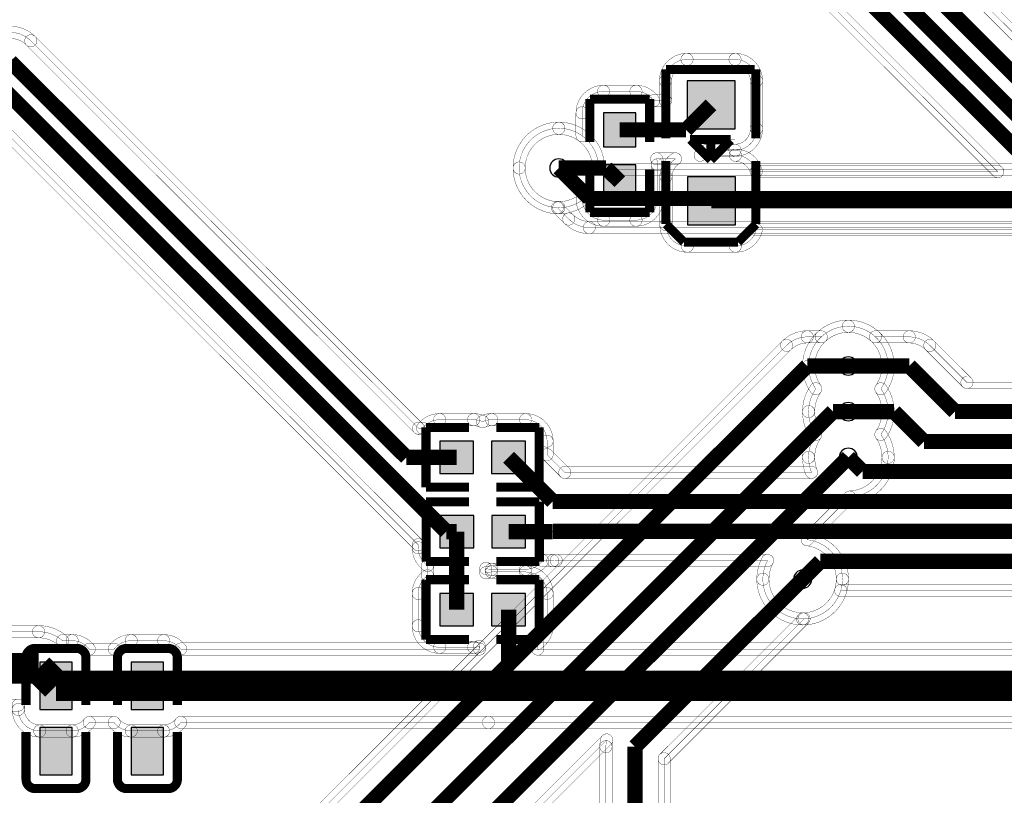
# Model space of a CAD drawing. Header units: millimetres. Extents: x -3.6 to 69.4, y -2.3 to 32.5.
# Tile 4 of 13: x 12.6 to 29, y 9.3 to 22.3. Entities that reach past the tile are written whole.
import ezdxf

# ---------------------------------------------------------------- set-up
doc = ezdxf.new("R2010")
doc.units = ezdxf.units.MM
for name, color, linetype, true_color in [('Bottom Layer', 7, 'Continuous', 0x0000ff), ('Hole Layer', 7, 'Continuous', 0x222222), ('Top Layer', 7, 'Continuous', 0xff0000), ('Top Silkscreen Layer', 7, 'Continuous', 0xffcc00)]:
    doc.layers.add(name, color=color, linetype=linetype, true_color=true_color)

msp = doc.modelspace()

# ---------------------------------------------------------------- hatches: boundary and pattern name
at = {"layer": 'Top Layer'}
for points in [[(24.527, 20.466), (24.527, 21.266), (23.727, 21.266), (23.727, 20.466)], [(22.336, 20.166), (22.876, 20.166), (22.876, 20.732), (22.336, 20.732)], [(22.336, 19.301), (22.876, 19.301), (22.876, 19.866), (22.336, 19.866)], [(24.533, 18.866), (24.533, 19.666), (23.733, 19.666), (23.733, 18.866)], [(19.604, 15.256), (19.604, 14.716), (20.17, 14.716), (20.17, 15.256)], [(20.47, 15.256), (20.47, 14.716), (21.036, 14.716), (21.036, 15.256)], [(19.605, 14.017), (19.605, 13.477), (20.171, 13.477), (20.171, 14.017)], [(20.471, 14.017), (20.471, 13.477), (21.036, 13.477), (21.036, 14.017)], [(20.17, 12.176), (20.17, 12.716), (19.604, 12.716), (19.604, 12.176)], [(21.036, 12.176), (21.036, 12.716), (20.47, 12.716), (20.47, 12.176)], [(12.938, 10.78), (13.478, 10.78), (13.478, 11.57), (12.938, 11.57)], [(14.462, 10.78), (15.002, 10.78), (15.002, 11.57), (14.462, 11.57)], [(12.938, 9.69), (13.478, 9.69), (13.478, 10.48), (12.938, 10.48)], [(14.462, 9.69), (15.002, 9.69), (15.002, 10.48), (14.462, 10.48)]]:
    msp.add_hatch(color=256, dxfattribs=at).paths.add_polyline_path(points)

# ---------------------------------------------------------------- linework, layer by layer
at = {"layer": 'Bottom Layer', "const_width": 0.00508}
for points in [[(20.826, 19.812, -0.414214), (21.59, 20.577, -1), (21.59, 20.373, 0.414214), (21.029, 19.812, -1)], [(21.59, 20.577, -0.403833), (22.354, 19.839, -1), (22.151, 19.832, 0.403833), (21.59, 20.373, -1)], [(21.563, 19.048, -0.403833), (20.826, 19.812, -1), (21.029, 19.812, 0.403833), (21.57, 19.251, -1)], [(22.181, 19.764, -1), (22.324, 19.907), (22.371, 19.861, -1), (22.227, 19.717)], [(22.299, 19.688, -1), (22.299, 19.891), (33.584, 19.891, -1), (33.584, 19.688)], [(21.495, 19.078, -1), (21.638, 19.221), (21.827, 19.033, -1), (21.683, 18.889)], [(21.683, 18.889, -1), (21.827, 19.033), (21.827, 19.033, -1), (21.683, 18.889)], [(22.098, 18.717, -0.198912), (21.683, 18.889, -1), (21.827, 19.033, 0.198912), (22.098, 18.92, -1)], [(22.098, 18.717, -1), (22.098, 18.92), (22.098, 18.92, -1), (22.098, 18.717)], [(22.098, 18.717, -1), (22.098, 18.92), (33.424, 18.92, -1), (33.424, 18.717)], [(25.895, 17.07, -0.189684), (26.416, 17.275, -1), (26.416, 17.071, 0.189684), (26.033, 16.921, -1)], [(26.416, 17.275, -0.414214), (27.181, 16.51, -1), (26.977, 16.51, 0.414214), (26.416, 17.071, -1)], [(25.315, 16.925, -0.198912), (25.73, 17.097, -1), (25.73, 16.894, 0.198912), (25.459, 16.781, -1)], [(25.73, 16.894, -1), (25.73, 17.097), (25.964, 17.097, -1), (25.964, 16.894)], [(25.73, 16.894, -1), (25.73, 17.097), (25.73, 17.097, -1), (25.73, 16.894)], [(14.969, 6.291, -1), (14.825, 6.435), (25.315, 16.925, -1), (25.459, 16.781)], [(25.459, 16.781, -1), (25.315, 16.925), (25.315, 16.925, -1), (25.459, 16.781)], [(27.181, 16.51, -0.154272), (27.042, 16.071, -1), (26.875, 16.187, 0.154272), (26.977, 16.51, -1)], [(27.042, 16.187, -0.154272), (27.181, 15.748, -1), (26.977, 15.748, 0.154272), (26.875, 16.071, -1)], [(27.181, 15.748, -0.154272), (27.042, 15.309, -1), (26.875, 15.425, 0.154272), (26.977, 15.748, -1)], [(27.042, 15.425, -0.154272), (27.181, 14.986, -1), (26.977, 14.986, 0.154272), (26.875, 15.309, -1)], [(27.181, 14.986, -0.403833), (26.443, 14.222, -1), (26.436, 14.425, 0.403833), (26.977, 14.986, -1)], [(25.801, 13.541, -1), (25.657, 13.685), (26.368, 14.395, -1), (26.511, 14.252)], [(25.74, 13.714, -0.381473), (26.419, 12.954, -1), (26.215, 12.954, 0.381473), (25.717, 13.512, -1)], [(26.419, 12.954, -0.403833), (25.681, 12.19, -1), (25.674, 12.393, 0.403833), (26.215, 12.954, -1)], [(23.417, 9.887, -1), (23.273, 10.031), (25.606, 12.363, -1), (25.749, 12.22)], [(20.877, 8.617, -1), (20.733, 8.761), (22.316, 10.344, -1), (22.46, 10.2)], [(22.273, 10.16, -0.05822), (22.289, 10.295, -1), (22.487, 10.248, 0.05822), (22.477, 10.16, -1)], [(22.273, 10.16, -1), (22.477, 10.16), (22.477, 10.16, -1), (22.273, 10.16)], [(22.273, 10.16, -1), (22.477, 10.16), (22.477, 5.972, -1), (22.273, 5.972)], [(23.447, 5.972, -1), (23.244, 5.972), (23.244, 9.959, -1), (23.447, 9.959)]]:
    msp.add_lwpolyline(points, format="xyb", close=True, dxfattribs=at)
for points in [[(41.402, 11.787), (34.648, 11.787), (34.648, 19.05, 0.098826), (34.699, 19.304, 0.414214), (34.036, 19.967, 0.189684), (33.584, 19.789), (22.299, 19.789), (22.253, 19.836, 0.403833), (21.59, 20.475, 0.414214), (20.927, 19.812, 0.403833), (21.566, 19.15), (21.755, 18.961), (21.755, 18.961, 0.198912), (22.098, 18.819), (22.098, 18.819), (33.424, 18.819), (33.424, 11.431, 0.098826), (33.373, 11.176, 0.414214), (34.036, 10.513, 0.097839), (34.288, 10.563), (41.402, 10.563, 0.098826)], [(23.345, 5.972), (23.345, 9.959), (25.678, 12.292, 0.403833), (26.317, 12.954, 0.381473), (25.729, 13.613), (26.44, 14.324, 0.403833), (27.079, 14.986, 0.154272), (26.959, 15.367, 0.154272), (27.079, 15.748, 0.154272), (26.959, 16.129, 0.154272), (27.079, 16.51, 0.414214), (26.416, 17.173, 0.189684), (25.964, 16.995), (25.73, 16.995), (25.73, 16.995, 0.198912), (25.387, 16.853), (25.387, 16.853), (14.897, 6.363)], [(20.805, 8.689), (22.388, 10.272, 0.05822), (22.375, 10.16), (22.375, 10.16), (22.375, 5.972, 0.247355)]]:
    msp.add_lwpolyline(points, format="xyb", dxfattribs=at)
at = {"layer": 'Bottom Layer', "const_width": 0.254}
for points in [[(22.098, 19.304), (21.59, 19.812)], [(34.036, 19.304), (22.098, 19.304)], [(25.73, 16.51), (15.24, 6.02)], [(26.416, 16.51), (25.73, 16.51)], [(26.162, 15.748), (17.78, 7.366)], [(26.416, 15.748), (26.162, 15.748)], [(26.416, 14.986), (20.32, 8.89)], [(25.654, 12.954), (22.86, 10.16)], [(22.86, 10.16), (22.86, 5.265)]]:
    msp.add_lwpolyline(points, dxfattribs=at)
at = {"layer": 'Hole Layer'}
for points in [[(21.438, 19.812, 1), (21.742, 19.812), (21.742, 19.812, 1), (21.438, 19.812)], [(26.264, 16.51, 1), (26.568, 16.51), (26.568, 16.51, 1), (26.264, 16.51)], [(26.264, 15.748, 1), (26.568, 15.748), (26.568, 15.748, 1), (26.264, 15.748)], [(26.264, 14.986, 1), (26.568, 14.986), (26.568, 14.986, 1), (26.264, 14.986)], [(25.502, 12.954, 1), (25.806, 12.954), (25.806, 12.954, 1), (25.502, 12.954)]]:
    msp.add_lwpolyline(points, format="xyb", dxfattribs=at)
at = {"layer": 'Top Layer'}
for points, const_width in [([(25.908, 24.638), (32.796, 17.75)], 0.254), ([(32.989, 18.243), (26.622, 24.61), (32.72, 24.61)], 0.00508), ([(25.687, 24.232), (32.669, 17.25)], 0.254), ([(25.519, 23.825), (32.594, 16.75)], 0.254), ([(19.05, 14.986), (12.446, 21.59)], 0.254), ([(19.715, 13.747), (12.278, 21.184)], 0.254), ([(24.127, 20.866), (23.71, 20.449)], 0.254), ([(23.71, 20.449), (22.606, 20.449)], 0.254), ([(21.59, 19.812), (22.378, 19.812)], 0.254), ([(22.378, 19.812), (22.606, 19.584)], 0.254), ([(29.502, 19.266), (24.133, 19.266)], 0.254), ([(26.416, 16.51), (27.432, 16.51)], 0.254), ([(27.432, 16.51), (28.192, 15.75)], 0.254), ([(26.416, 15.748), (27.178, 15.748)], 0.254), ([(27.178, 15.748), (27.676, 15.25)], 0.254), ([(28.192, 15.75), (33.596, 15.75)], 0.254), ([(27.676, 15.25), (33.596, 15.25)], 0.254), ([(19.05, 14.986), (19.887, 14.986)], 0.254), ([(21.489, 14.25), (20.753, 14.986)], 0.254), ([(26.416, 14.986), (26.652, 14.75)], 0.254), ([(26.652, 14.75), (33.596, 14.75)], 0.254), ([(21.489, 14.25), (33.596, 14.25)], 0.254), ([(19.715, 13.747), (19.888, 13.747)], 0.254), ([(19.887, 12.446), (19.887, 13.746)], 0.254), ([(20.754, 13.747), (21.49, 13.747)], 0.254), ([(21.49, 13.747), (21.494, 13.75)], 0.254), ([(33.596, 13.75), (21.494, 13.75)], 0.254), ([(25.95, 13.25), (25.654, 12.954)], 0.254), ([(33.596, 13.25), (25.95, 13.25)], 0.254), ([(20.753, 12.446), (20.753, 11.513)], 0.254), ([(11.46, 11.466), (12.917, 11.466)], 0.508), ([(12.917, 11.466), (13.208, 11.175)], 0.508), ([(20.753, 11.513), (20.416, 11.176)], 0.254), ([(13.208, 11.175), (14.732, 11.175)], 0.508), ([(20.416, 11.176), (14.733, 11.176)], 0.508), ([(32.125, 11.176), (20.416, 11.176)], 0.508)]:
    msp.add_lwpolyline(points, dxfattribs=dict(at, const_width=const_width))
at = {"layer": 'Top Layer', "const_width": 0.00508}
for points in [[(26.55, 24.538, -1), (26.694, 24.682), (33.061, 18.315, -1), (32.917, 18.171)], [(25.246, 23.268, -1), (25.39, 23.412), (28.978, 19.823, -1), (28.835, 19.68)], [(12.446, 22.177, -0.198912), (12.861, 22.005, -1), (12.717, 21.861, 0.198912), (12.446, 21.974, -1)], [(12.717, 21.861, -1), (12.861, 22.005), (19.323, 15.543, -1), (19.179, 15.399)], [(12.717, 21.861, -1), (12.861, 22.005), (12.861, 22.005, -1), (12.717, 21.861)], [(23.267, 21.266, -0.414214), (23.727, 21.725, -1), (23.727, 21.522, 0.414214), (23.47, 21.266, -1)], [(23.727, 21.522, -1), (23.727, 21.725), (24.527, 21.725, -1), (24.527, 21.522)], [(24.527, 21.725, -0.414214), (24.986, 21.266, -1), (24.783, 21.266, 0.414214), (24.527, 21.522, -1)], [(23.267, 21.266, -1), (23.47, 21.266), (23.47, 20.934, -1), (23.267, 20.934)], [(24.986, 20.466, -1), (24.783, 20.466), (24.783, 21.266, -1), (24.986, 21.266)], [(24.783, 21.266, -1), (24.986, 21.266), (24.986, 21.266, -1), (24.783, 21.266)], [(21.876, 20.732, -0.414214), (22.336, 21.192, -1), (22.336, 20.989, 0.414214), (22.08, 20.732, -1)], [(22.336, 20.989, -1), (22.336, 21.192), (22.876, 21.192, -1), (22.876, 20.989)], [(22.876, 21.192, -0.247498), (23.255, 20.992, -1), (23.088, 20.877, 0.247498), (22.876, 20.989, -1)], [(23.172, 20.833, -1), (23.172, 21.036), (23.368, 21.036, -1), (23.368, 20.833)], [(12.005, 20.627, -1), (12.149, 20.77), (19.319, 13.6, -1), (19.175, 13.456)], [(21.876, 20.732, -1), (22.08, 20.732), (22.08, 20.35, -1), (21.876, 20.35)], [(20.826, 19.812, -0.414214), (21.59, 20.577, -1), (21.59, 20.373, 0.414214), (21.029, 19.812, -1)], [(21.59, 20.577, -0.157521), (22.037, 20.432, -1), (21.918, 20.267, 0.157521), (21.59, 20.373, -1)], [(24.986, 20.466, -0.414214), (24.527, 20.006, -1), (24.527, 20.209, 0.414214), (24.783, 20.466, -1)], [(24.125, 20.034, -0.070422), (23.994, 19.936, -1), (23.896, 20.113, 0.070422), (23.982, 20.178, -1)], [(24.125, 20.034, -1), (23.982, 20.178), (23.983, 20.179, -1), (24.126, 20.036)], [(24.125, 20.034, -1), (23.982, 20.178), (23.982, 20.178, -1), (24.125, 20.034)], [(24.055, 20.006, -1), (24.055, 20.209), (24.527, 20.209, -1), (24.527, 20.006)], [(23.318, 19.992, -0.06916), (23.336, 19.866, -1), (23.133, 19.866, 0.06916), (23.123, 19.936, -1)], [(23.221, 19.863, -1), (23.221, 20.066), (23.534, 20.066, -1), (23.534, 19.863)], [(23.274, 19.666, -0.250478), (23.478, 20.049, -1), (23.591, 19.88, 0.250478), (23.477, 19.666, -1)], [(23.945, 19.923, -1), (23.945, 20.126), (24.533, 20.126, -1), (24.533, 19.923)], [(24.533, 20.126, -0.345534), (24.98, 19.776, -1), (24.783, 19.727, 0.345534), (24.533, 19.923, -1)], [(21.59, 19.047, -0.414214), (20.826, 19.812, -1), (21.029, 19.812, 0.414214), (21.59, 19.251, -1)], [(23.336, 19.301, -1), (23.133, 19.301), (23.133, 19.866, -1), (23.336, 19.866)], [(23.274, 19.666, -1), (23.477, 19.666), (23.477, 18.866, -1), (23.274, 18.866)], [(24.881, 19.65, -1), (24.881, 19.853), (28.907, 19.853, -1), (28.907, 19.65)], [(22.038, 19.193, -0.157964), (21.59, 19.047, -1), (21.59, 19.251, 0.157964), (21.919, 19.357, -1)], [(22.336, 18.841, -0.393286), (21.877, 19.268, -1), (22.08, 19.282, 0.393286), (22.336, 19.044, -1)], [(23.336, 19.301, -0.414214), (22.876, 18.841, -1), (22.876, 19.044, 0.414214), (23.133, 19.301, -1)], [(22.336, 18.841, -1), (22.336, 19.044), (22.876, 19.044, -1), (22.876, 18.841)], [(23.274, 18.866, -1), (23.477, 18.866), (23.477, 18.866, -1), (23.274, 18.866)], [(23.733, 18.407, -0.414214), (23.274, 18.866, -1), (23.477, 18.866, 0.414214), (23.733, 18.61, -1)], [(24.98, 18.757, -0.345534), (24.533, 18.407, -1), (24.533, 18.61, 0.345534), (24.783, 18.805, -1)], [(24.881, 18.68, -1), (24.881, 18.883), (29.301, 18.883, -1), (29.301, 18.68)], [(23.733, 18.407, -1), (23.733, 18.61), (24.533, 18.61, -1), (24.533, 18.407)], [(25.652, 16.51, -0.414214), (26.416, 17.275, -1), (26.416, 17.071, 0.414214), (25.855, 16.51, -1)], [(26.416, 17.275, -0.189684), (26.937, 17.07, -1), (26.799, 16.921, 0.189684), (26.416, 17.071, -1)], [(26.868, 16.894, -1), (26.868, 17.097), (27.432, 17.097, -1), (27.432, 16.894)], [(27.432, 17.097, -0.198912), (27.847, 16.925, -1), (27.703, 16.781, 0.198912), (27.432, 16.894, -1)], [(27.432, 16.894, -1), (27.432, 17.097), (27.432, 17.097, -1), (27.432, 16.894)], [(27.703, 16.781, -1), (27.847, 16.925), (28.465, 16.307, -1), (28.321, 16.163)], [(27.703, 16.781, -1), (27.847, 16.925), (27.847, 16.925, -1), (27.703, 16.781)], [(25.79, 16.071, -0.154272), (25.652, 16.51, -1), (25.855, 16.51, 0.154272), (25.957, 16.187, -1)], [(28.393, 16.134, -1), (28.393, 16.337), (31.847, 16.337, -1), (31.847, 16.134)], [(25.652, 15.748, -0.154272), (25.79, 16.187, -1), (25.957, 16.071, 0.154272), (25.855, 15.748, -1)], [(25.79, 15.309, -0.154272), (25.652, 15.748, -1), (25.855, 15.748, 0.154272), (25.957, 15.425, -1)], [(19.237, 15.532, -0.235833), (19.604, 15.716, -1), (19.604, 15.513, 0.235833), (19.399, 15.41, -1)], [(19.604, 15.513, -1), (19.604, 15.716), (20.17, 15.716, -1), (20.17, 15.513)], [(20.17, 15.716, -0.108449), (20.363, 15.674, -1), (20.277, 15.489, 0.108449), (20.17, 15.513, -1)], [(20.277, 15.674, -0.108449), (20.47, 15.716, -1), (20.47, 15.513, 0.108449), (20.363, 15.489, -1)], [(20.47, 15.513, -1), (20.47, 15.716), (21.036, 15.716, -1), (21.036, 15.513)], [(21.036, 15.716, -0.414214), (21.495, 15.256, -1), (21.292, 15.256, 0.414214), (21.036, 15.513, -1)], [(19.251, 15.37, -1), (19.251, 15.573), (19.318, 15.573, -1), (19.318, 15.37)], [(25.652, 14.986, -0.154272), (25.79, 15.425, -1), (25.957, 15.309, 0.154272), (25.855, 14.986, -1)], [(21.495, 15.031, -1), (21.292, 15.031), (21.292, 15.256, -1), (21.495, 15.256)], [(21.322, 14.959, -1), (21.466, 15.103), (21.762, 14.807, -1), (21.618, 14.663)], [(25.708, 14.697, -0.097364), (25.652, 14.986, -1), (25.855, 14.986, 0.097364), (25.896, 14.774, -1)], [(21.69, 14.633, -1), (21.69, 14.837), (25.802, 14.837, -1), (25.802, 14.633)], [(19.145, 13.528, -1), (19.349, 13.528), (19.349, 13.477, -1), (19.145, 13.477)], [(19.344, 13.098, -0.246808), (19.145, 13.477, -1), (19.349, 13.477, 0.246808), (19.46, 13.266, -1)], [(21.404, 13.201, -0.235833), (21.036, 13.017, -1), (21.036, 13.22, 0.235833), (21.242, 13.323, -1)], [(21.323, 13.16, -1), (21.323, 13.363), (21.49, 13.363, -1), (21.49, 13.16)], [(21.558, 13.164, -0.028933), (21.49, 13.16, -1), (21.49, 13.363, 0.028933), (21.535, 13.366, -1)], [(21.49, 13.16, -1), (21.49, 13.363), (21.49, 13.363, -1), (21.49, 13.16)], [(21.546, 13.163, -1), (21.546, 13.367), (25.069, 13.367, -1), (25.069, 13.163)], [(24.89, 12.954, -0.122638), (24.979, 13.313, -1), (25.158, 13.217, 0.122638), (25.093, 12.954, -1)], [(19.3, 13.182, -1), (19.504, 13.182), (19.504, 13.012, -1), (19.3, 13.012)], [(20.474, 13.061, -1), (20.271, 13.061), (20.271, 13.132, -1), (20.474, 13.132)], [(20.471, 13.017, -0.069721), (20.344, 13.035, -1), (20.4, 13.23, 0.069721), (20.471, 13.22, -1)], [(20.345, 13.158, -0.06916), (20.47, 13.176, -1), (20.47, 12.973, 0.06916), (20.4, 12.963, -1)], [(20.47, 12.973, -1), (20.47, 13.176), (21.036, 13.176, -1), (21.036, 12.973)], [(20.471, 13.017, -1), (20.471, 13.22), (21.036, 13.22, -1), (21.036, 13.017)], [(21.036, 13.176, -0.414214), (21.495, 12.716, -1), (21.292, 12.716, 0.414214), (21.036, 12.973, -1)], [(19.145, 12.716, -0.247498), (19.345, 13.095, -1), (19.459, 12.928, 0.247498), (19.348, 12.716, -1)], [(25.654, 12.189, -0.414214), (24.89, 12.954, -1), (25.093, 12.954, 0.414214), (25.654, 12.393, -1)], [(19.145, 12.716, -1), (19.348, 12.716), (19.348, 12.176, -1), (19.145, 12.176)], [(21.495, 12.176, -1), (21.292, 12.176), (21.292, 12.716, -1), (21.495, 12.716)], [(26.387, 12.736, -0.331759), (25.654, 12.189, -1), (25.654, 12.393, 0.331759), (26.192, 12.794, -1)], [(26.289, 12.663, -1), (26.289, 12.866), (32.893, 12.866, -1), (32.893, 12.663)], [(12.136, 11.976, -1), (12.136, 12.18), (12.917, 12.18, -1), (12.917, 11.976)], [(12.917, 12.18, -0.180609), (13.385, 12.005, -1), (13.252, 11.851, 0.180609), (12.917, 11.976, -1)], [(12.917, 11.976, -1), (12.917, 12.18), (12.917, 12.18, -1), (12.917, 11.976)], [(19.604, 11.716, -0.414214), (19.145, 12.176, -1), (19.348, 12.176, 0.414214), (19.604, 11.919, -1)], [(21.495, 12.176, -0.247498), (21.295, 11.797, -1), (21.181, 11.964, 0.247498), (21.292, 12.176, -1)], [(13.318, 11.827, -1), (13.318, 12.03), (13.478, 12.03, -1), (13.478, 11.827)], [(13.478, 12.03, -0.234028), (13.844, 11.849, -1), (13.682, 11.726, 0.234028), (13.478, 11.827, -1)], [(14.096, 11.849, -0.234028), (14.462, 12.03, -1), (14.462, 11.827, 0.234028), (14.258, 11.726, -1)], [(14.462, 11.827, -1), (14.462, 12.03), (15.002, 12.03, -1), (15.002, 11.827)], [(15.002, 12.03, -0.233107), (15.367, 11.85, -1), (15.206, 11.726, 0.233107), (15.002, 11.827, -1)], [(21.34, 11.788, -1), (21.136, 11.788), (21.136, 11.88, -1), (21.34, 11.88)], [(13.763, 11.686, -1), (13.763, 11.889), (14.177, 11.889, -1), (14.177, 11.686)], [(15.286, 11.687, -1), (15.286, 11.89), (20.268, 11.89, -1), (20.268, 11.687)], [(19.604, 11.716, -1), (19.604, 11.919), (20.17, 11.919, -1), (20.17, 11.716)], [(20.295, 11.734, -0.06916), (20.17, 11.716, -1), (20.17, 11.919, 0.06916), (20.24, 11.929, -1)], [(20.166, 11.831, -1), (20.369, 11.831), (20.369, 11.788, -1), (20.166, 11.788)], [(21.238, 11.687, -1), (21.238, 11.89), (31.678, 11.89, -1), (31.678, 11.687)], [(12.136, 10.752, -1), (12.136, 10.955), (12.58, 10.955, -1), (12.58, 10.752)], [(12.681, 10.78, -1), (12.478, 10.78), (12.478, 10.854, -1), (12.681, 10.854)], [(12.938, 10.32, -0.414214), (12.478, 10.78, -1), (12.681, 10.78, 0.414214), (12.938, 10.523, -1)], [(12.938, 10.32, -1), (12.938, 10.523), (13.478, 10.523, -1), (13.478, 10.32)], [(13.844, 10.501, -0.234028), (13.478, 10.32, -1), (13.478, 10.523, 0.234028), (13.682, 10.624, -1)], [(13.763, 10.461, -1), (13.763, 10.664), (14.177, 10.664, -1), (14.177, 10.461)], [(14.462, 10.32, -0.234028), (14.096, 10.501, -1), (14.258, 10.624, 0.234028), (14.462, 10.523, -1)], [(14.462, 10.32, -1), (14.462, 10.523), (15.002, 10.523, -1), (15.002, 10.32)], [(15.369, 10.503, -0.234944), (15.002, 10.32, -1), (15.002, 10.523, 0.234944), (15.207, 10.625, -1)], [(15.288, 10.462, -1), (15.288, 10.665), (20.416, 10.665, -1), (20.416, 10.462)], [(20.416, 10.462, -1), (20.416, 10.665), (20.416, 10.665, -1), (20.416, 10.462)], [(20.416, 10.462, -1), (20.416, 10.665), (31.736, 10.665, -1), (31.736, 10.462)]]:
    msp.add_lwpolyline(points, format="xyb", close=True, dxfattribs=at)
for points in [[(25.318, 23.34), (28.907, 19.752), (24.881, 19.752, 0.345534), (24.533, 20.025), (23.945, 20.025, 0.070422), (24.053, 20.106), (24.053, 20.106), (24.055, 20.107), (24.527, 20.107, 0.414214), (24.885, 20.466), (24.885, 21.266), (24.885, 21.266, 0.414214), (24.527, 21.624), (23.727, 21.624, 0.414214), (23.368, 21.266), (23.368, 20.934), (23.172, 20.934, 0.247498), (22.876, 21.09), (22.336, 21.09, 0.414214), (21.978, 20.732), (21.978, 20.35, 0.157521), (21.59, 20.475, 0.414214), (20.927, 19.812, 0.414214), (21.59, 19.149, 0.157964), (21.979, 19.275, 0.393286), (22.336, 18.943), (22.876, 18.943, 0.414214), (23.234, 19.301), (23.234, 19.866, 0.06916), (23.221, 19.964), (23.534, 19.964, 0.250478), (23.375, 19.666), (23.375, 18.866), (23.375, 18.866, 0.414214), (23.733, 18.508), (24.533, 18.508, 0.345534), (24.881, 18.781), (29.301, 18.781)], [(31.847, 16.235), (28.393, 16.235), (27.775, 16.853), (27.775, 16.853, 0.198912), (27.432, 16.995), (27.432, 16.995), (26.868, 16.995, 0.189684), (26.416, 17.173, 0.414214), (25.753, 16.51, 0.154272), (25.874, 16.129, 0.154272), (25.753, 15.748, 0.154272), (25.874, 15.367, 0.154272), (25.753, 14.986, 0.097364), (25.802, 14.735), (21.69, 14.735), (21.394, 15.031), (21.394, 15.256, 0.414214), (21.036, 15.614), (20.47, 15.614, 0.108449), (20.32, 15.581, 0.108449), (20.17, 15.614), (19.604, 15.614, 0.235833), (19.318, 15.471), (19.251, 15.471), (12.789, 21.933), (12.789, 21.933, 0.198912), (12.446, 22.075)], [(12.077, 20.699), (19.247, 13.528), (19.247, 13.477, 0.246808), (19.402, 13.182), (19.402, 13.012, 0.247498), (19.246, 12.716), (19.246, 12.176, 0.414214), (19.604, 11.818), (20.17, 11.818, 0.06916), (20.268, 11.831), (20.268, 11.788), (15.286, 11.788, 0.233107), (15.002, 11.928), (14.462, 11.928, 0.234028), (14.177, 11.787), (13.763, 11.787, 0.234028), (13.478, 11.928), (13.318, 11.928, 0.180609), (12.917, 12.078), (12.917, 12.078), (12.136, 12.078, 0.128813)], [(31.678, 11.788), (21.238, 11.788), (21.238, 11.88, 0.247498), (21.394, 12.176), (21.394, 12.716, 0.414214), (21.036, 13.074), (20.47, 13.074, 0.06916), (20.372, 13.061), (20.372, 13.132, 0.069721), (20.471, 13.119), (21.036, 13.119, 0.235833), (21.323, 13.262), (21.49, 13.262), (21.49, 13.262, 0.028933), (21.546, 13.265), (25.069, 13.265, 0.122638), (24.991, 12.954, 0.414214), (25.654, 12.291, 0.331759), (26.289, 12.765), (32.893, 12.765, 0.045126)], [(12.58, 10.78, 0.414214), (12.938, 10.422), (13.478, 10.422, 0.234028), (13.763, 10.563), (14.177, 10.563, 0.234028), (14.462, 10.422), (15.002, 10.422, 0.234944), (15.288, 10.564), (20.416, 10.564), (20.416, 10.564), (31.736, 10.564, 0.197951), (31.988, 10.46), (32.528, 10.46), (32.528, 10.46, 0.197951), (32.78, 10.564), (33.782, 10.564, 0.098826), (34.036, 10.513, 0.262061), (34.603, 10.832), (34.603, 10.135, 0.045126), (34.611, 10.047), (34.611, 8.627)]]:
    msp.add_lwpolyline(points, format="xyb", dxfattribs=at)
at = {"layer": 'Top Layer'}
for points in [[(24.527, 20.466), (24.527, 21.266), (23.727, 21.266), (23.727, 20.466)], [(22.336, 20.166), (22.876, 20.166), (22.876, 20.732), (22.336, 20.732)], [(22.336, 19.301), (22.876, 19.301), (22.876, 19.866), (22.336, 19.866)], [(24.533, 18.866), (24.533, 19.666), (23.733, 19.666), (23.733, 18.866)], [(19.604, 15.256), (19.604, 14.716), (20.17, 14.716), (20.17, 15.256)], [(20.47, 15.256), (20.47, 14.716), (21.036, 14.716), (21.036, 15.256)], [(19.605, 14.017), (19.605, 13.477), (20.171, 13.477), (20.171, 14.017)], [(20.471, 14.017), (20.471, 13.477), (21.036, 13.477), (21.036, 14.017)], [(20.17, 12.176), (20.17, 12.716), (19.604, 12.716), (19.604, 12.176)], [(21.036, 12.176), (21.036, 12.716), (20.47, 12.716), (20.47, 12.176)], [(12.938, 10.78), (13.478, 10.78), (13.478, 11.57), (12.938, 11.57)], [(14.462, 10.78), (15.002, 10.78), (15.002, 11.57), (14.462, 11.57)], [(12.938, 9.69), (13.478, 9.69), (13.478, 10.48), (12.938, 10.48)], [(14.462, 9.69), (15.002, 9.69), (15.002, 10.48), (14.462, 10.48)]]:
    msp.add_lwpolyline(points, close=True, dxfattribs=at)
at = {"layer": 'Top Silkscreen Layer'}
for points, const_width in [([(23.373, 20.306), (23.373, 21.457)], 0.15), ([(23.373, 20.306), (23.373, 21.457)], 0.15), ([(23.374, 21.457), (24.854, 21.457)], 0.15), ([(23.374, 21.457), (24.854, 21.457)], 0.15), ([(24.874, 20.306), (24.874, 21.457)], 0.15), ([(24.874, 20.306), (24.874, 21.457)], 0.15), ([(23.105, 20.961), (22.107, 20.961)], 0.152), ([(22.107, 20.961), (22.107, 20.243)], 0.152), ([(23.105, 20.961), (22.107, 20.961)], 0.152), ([(22.107, 20.961), (22.107, 20.243)], 0.152), ([(23.105, 20.243), (23.105, 20.961)], 0.152), ([(23.105, 20.243), (23.105, 20.961)], 0.152), ([(23.774, 20.286), (23.784, 20.286)], 0.15), ([(23.774, 20.286), (24.454, 20.286)], 0.15), ([(23.774, 20.286), (23.784, 20.286)], 0.15), ([(23.774, 20.286), (24.454, 20.286)], 0.15), ([(23.784, 20.286), (24.124, 19.946)], 0.15), ([(23.784, 20.286), (24.124, 19.946)], 0.15), ([(24.124, 20.286), (24.124, 19.946)], 0.15), ([(24.124, 20.286), (24.124, 19.946)], 0.15), ([(24.454, 20.286), (24.454, 20.277)], 0.15), ([(24.454, 20.286), (24.454, 20.277)], 0.15), ([(24.454, 20.277), (24.124, 19.946)], 0.15), ([(24.454, 20.277), (24.124, 19.946)], 0.15), ([(22.107, 19.072), (22.107, 19.79)], 0.152), ([(22.107, 19.072), (22.107, 19.79)], 0.152), ([(23.105, 19.79), (23.105, 19.072)], 0.152), ([(23.105, 19.79), (23.105, 19.072)], 0.152), ([(23.376, 19.926), (23.376, 18.876)], 0.15), ([(23.376, 19.926), (23.376, 18.876)], 0.15), ([(24.876, 19.926), (24.876, 18.876)], 0.15), ([(24.876, 19.926), (24.876, 18.876)], 0.15), ([(23.105, 19.072), (22.107, 19.072)], 0.152), ([(23.105, 19.072), (22.107, 19.072)], 0.152), ([(23.676, 18.576), (23.376, 18.876)], 0.15), ([(23.676, 18.576), (23.376, 18.876)], 0.15), ([(24.576, 18.576), (24.876, 18.876)], 0.15), ([(24.576, 18.576), (24.876, 18.876)], 0.15), ([(23.776, 18.576), (23.676, 18.576)], 0.15), ([(23.776, 18.576), (23.676, 18.576)], 0.15), ([(23.776, 18.576), (24.476, 18.576)], 0.15), ([(23.776, 18.576), (24.476, 18.576)], 0.15), ([(24.476, 18.576), (24.576, 18.576)], 0.15), ([(24.476, 18.576), (24.576, 18.576)], 0.15), ([(19.376, 14.487), (19.376, 15.485)], 0.152), ([(19.376, 15.485), (20.094, 15.485)], 0.152), ([(19.376, 14.487), (19.376, 15.485)], 0.152), ([(19.376, 15.485), (20.094, 15.485)], 0.152), ([(21.264, 15.485), (20.546, 15.485)], 0.152), ([(21.264, 15.485), (20.546, 15.485)], 0.152), ([(21.264, 14.487), (21.264, 15.485)], 0.152), ([(21.264, 14.487), (21.264, 15.485)], 0.152), ([(20.094, 14.487), (19.376, 14.487)], 0.152), ([(20.094, 14.487), (19.376, 14.487)], 0.152), ([(20.546, 14.487), (21.264, 14.487)], 0.152), ([(20.546, 14.487), (21.264, 14.487)], 0.152), ([(19.377, 13.248), (19.377, 14.245)], 0.152), ([(19.377, 14.245), (20.095, 14.245)], 0.152), ([(19.377, 13.248), (19.377, 14.245)], 0.152), ([(19.377, 14.245), (20.095, 14.245)], 0.152), ([(21.265, 14.245), (20.547, 14.245)], 0.152), ([(21.265, 14.245), (20.547, 14.245)], 0.152), ([(21.265, 13.248), (21.265, 14.245)], 0.152), ([(21.265, 13.248), (21.265, 14.245)], 0.152), ([(20.095, 13.248), (19.377, 13.248)], 0.152), ([(20.095, 13.248), (19.377, 13.248)], 0.152), ([(20.547, 13.248), (21.265, 13.248)], 0.152), ([(20.547, 13.248), (21.265, 13.248)], 0.152), ([(20.094, 12.945), (19.376, 12.945)], 0.152), ([(19.376, 12.945), (19.376, 11.947)], 0.152), ([(20.094, 12.945), (19.376, 12.945)], 0.152), ([(19.376, 12.945), (19.376, 11.947)], 0.152), ([(20.546, 12.945), (21.264, 12.945)], 0.152), ([(20.546, 12.945), (21.264, 12.945)], 0.152), ([(21.264, 12.945), (21.264, 11.947)], 0.152), ([(21.264, 12.945), (21.264, 11.947)], 0.152), ([(19.376, 11.947), (20.094, 11.947)], 0.152), ([(19.376, 11.947), (20.094, 11.947)], 0.152), ([(21.264, 11.947), (20.546, 11.947)], 0.152), ([(21.264, 11.947), (20.546, 11.947)], 0.152), ([(13.554, 11.799), (12.862, 11.799)], 0.152), ([(13.554, 11.799), (12.862, 11.799)], 0.152), ([(15.078, 11.799), (14.386, 11.799)], 0.152), ([(15.078, 11.799), (14.386, 11.799)], 0.152), ([(12.709, 11.646), (12.709, 10.856)], 0.152), ([(12.709, 11.646), (12.709, 10.856)], 0.152), ([(13.707, 10.856), (13.707, 11.646)], 0.152), ([(13.707, 10.856), (13.707, 11.646)], 0.152), ([(14.233, 11.646), (14.233, 10.856)], 0.152), ([(14.233, 11.646), (14.233, 10.856)], 0.152), ([(15.231, 10.856), (15.231, 11.646)], 0.152), ([(15.231, 10.856), (15.231, 11.646)], 0.152), ([(12.709, 9.614), (12.709, 10.404)], 0.152), ([(12.709, 9.614), (12.709, 10.404)], 0.152), ([(13.707, 10.404), (13.707, 9.614)], 0.152), ([(13.707, 10.404), (13.707, 9.614)], 0.152), ([(14.233, 9.614), (14.233, 10.404)], 0.152), ([(14.233, 9.614), (14.233, 10.404)], 0.152), ([(15.231, 10.404), (15.231, 9.614)], 0.152), ([(15.231, 10.404), (15.231, 9.614)], 0.152), ([(13.554, 9.461), (12.862, 9.461)], 0.152), ([(13.554, 9.461), (12.862, 9.461)], 0.152), ([(15.078, 9.461), (14.386, 9.461)], 0.152), ([(15.078, 9.461), (14.386, 9.461)], 0.152)]:
    msp.add_lwpolyline(points, dxfattribs=dict(at, const_width=const_width))
at = {"layer": 'Top Silkscreen Layer', "const_width": 0.152}
for points in [[(12.862, 11.799, 0.414214), (12.709, 11.646)], [(12.862, 11.799, 0.414214), (12.709, 11.646)], [(13.707, 11.646, 0.414214), (13.554, 11.799)], [(13.707, 11.646, 0.414214), (13.554, 11.799)], [(14.386, 11.799, 0.414214), (14.233, 11.646)], [(14.386, 11.799, 0.414214), (14.233, 11.646)], [(15.231, 11.646, 0.414214), (15.078, 11.799)], [(15.231, 11.646, 0.414214), (15.078, 11.799)], [(12.862, 9.461, -0.414214), (12.709, 9.614)], [(12.862, 9.461, -0.414214), (12.709, 9.614)], [(13.707, 9.614, -0.414214), (13.554, 9.461)], [(13.707, 9.614, -0.414214), (13.554, 9.461)], [(14.386, 9.461, -0.414214), (14.233, 9.614)], [(14.386, 9.461, -0.414214), (14.233, 9.614)], [(15.231, 9.614, -0.414214), (15.078, 9.461)], [(15.231, 9.614, -0.414214), (15.078, 9.461)]]:
    msp.add_lwpolyline(points, format="xyb", dxfattribs=at)

doc.saveas('drawing.dxf')
